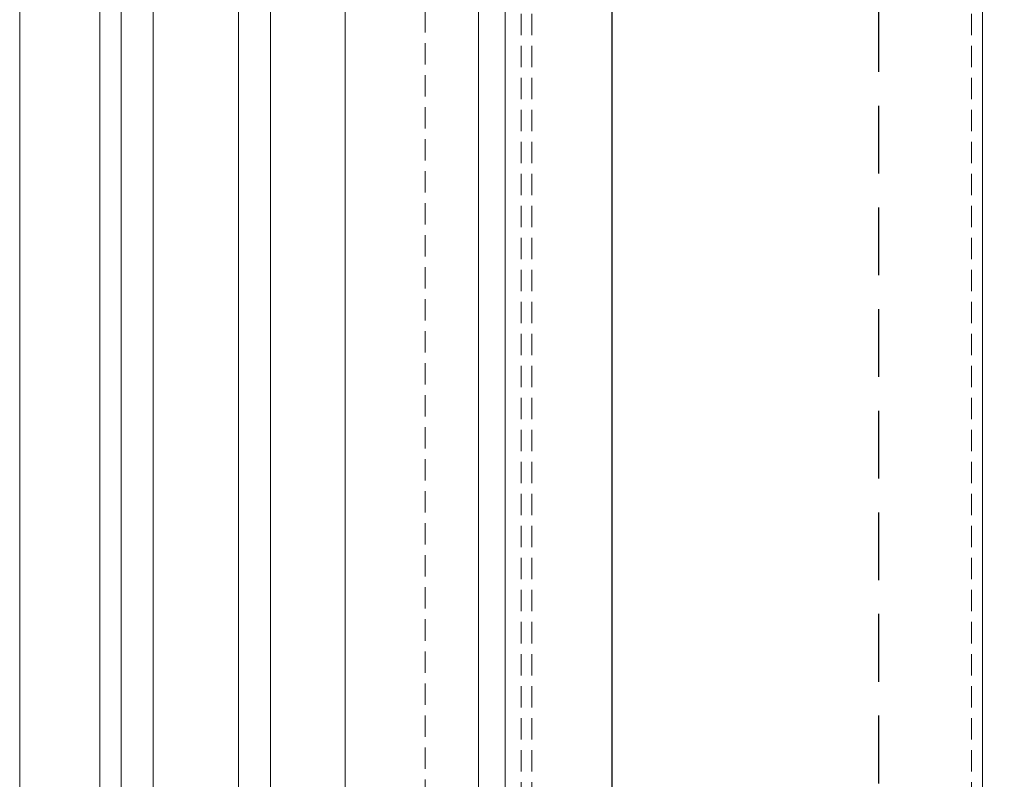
# Model space of a CAD drawing. Header units: millimetres. Extents: x -33628 to -373, y -3399 to 2697.
# Tile 42 of 99: x -23718 to -23700, y -3225 to -3211. Entities that reach past the tile are written whole.
import ezdxf

# ---------------------------------------------------------------- set-up
doc = ezdxf.new("R2010")
doc.units = ezdxf.units.MM
doc.header["$LTSCALE"] = 0.2
doc.header["$MEASUREMENT"] = 0
doc.linetypes.add('$0$HIDDENX2', pattern=[19.05, 12.7, -6.35])
doc.linetypes.add('$1$HIDDEN2', pattern=[30, 20, -10])
doc.layers.add('$0$_pomoc', color=15, linetype='Continuous', plot=False)
for name, color, linetype, lineweight in [('$1$_MB_hidden_0.09', 125, '$1$HIDDEN2', 9), ('_MB_szklo_0.15', 142, 'Continuous', 15), ('_MB_widokowa_0.15', 153, 'Continuous', 15)]:
    doc.layers.add(name, color=color, linetype=linetype, lineweight=lineweight)

# ---------------------------------------------------------------- blocks, each defined once
blk = doc.blocks.new('*U280')
at = {"layer": '$1$_MB_hidden_0.09'}
for p, q in [((1730, 96.8), (25.5, 96.8)), ((1730, 14.4), (25.5, 14.4)), ((1730, 12.4), (10.5, 12.4))]:
    blk.add_line(p, q, dxfattribs=at)
at = {"layer": '$1$_MB_hidden_0.09', "elevation": 0}
blk.add_lwpolyline([(10.5, 9.4), (10.5, -5.6), (1730, -5.6)], dxfattribs=at)
at = {"layer": '_MB_widokowa_0.15', "elevation": 0}
blk.add_lwpolyline([(1730, 9.4), (10.5, 9.4), (10.5, 14.4), (25.5, 14.4), (25.5, 98.9), (1730, 98.9)], dxfattribs=at)
at = {"layer": '_MB_widokowa_0.15'}
blk.add_lwpolyline([(1730, -81.6), (26, -81.6), (26, -66.6), (1730, -66.6)], dxfattribs=at)
blk = doc.blocks.new('szyb-szkło_150-piętro2')
at = {"layer": '$0$_pomoc', "transparency": 33554679}
blk.add_lwpolyline([(375, 0), (0, 0), (0, -289), (375, -289)], dxfattribs=at)
at = {"layer": '$0$_pomoc', "linetype": '$0$HIDDENX2', "ltscale": 0.5, "transparency": 33554679}
blk.add_lwpolyline([(5, -284), (375, -284), (375, -5), (5, -5)], close=True, dxfattribs=at)
at = {"layer": '_MB_szklo_0.15', "transparency": 33554679}
for p, q in [((183.097, 9.2), (21.4, 9.2)), ((183.097, 8.6), (21.4, 8.6)), ((21.403, 7), (183.1, 7)), ((21.403, 6.4), (183.1, 6.4)), ((21.4, 5), (183.097, 5)), ((21.4, 2.5), (183.097, 2.5))]:
    blk.add_line(p, q, dxfattribs=at)
at = {"xscale": -0.1, "yscale": 0.1, "zscale": 0.1, "rotation": 180}
blk.add_blockref('*U280', (14.5, 2.94), dxfattribs=at)

msp = doc.modelspace()

# ---------------------------------------------------------------- block references
at = {"rotation": 90}
msp.add_blockref('szyb-szkło_150-piętro2', (-23707.273, -3387.573), dxfattribs=at)

doc.saveas('drawing.dxf')
